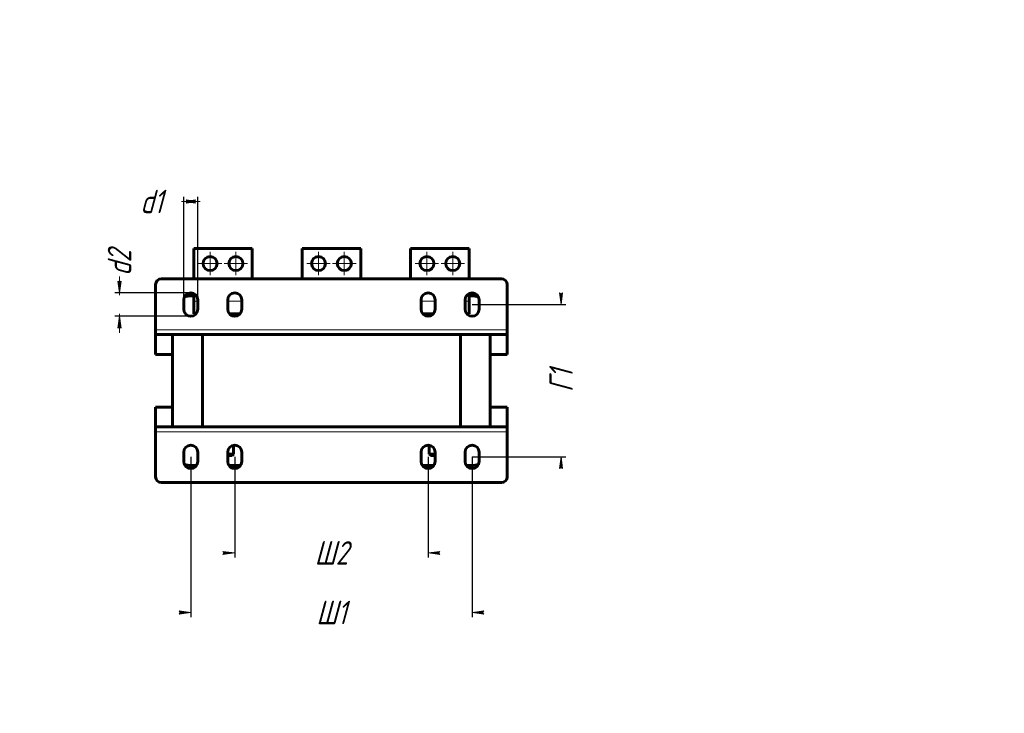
# Model space of a CAD drawing. Header units: millimetres. Extents: x 0 to 420, y 0 to 594.
# Tile 2 of 2: x 0 to 420, y 298 to 594. Entities that reach past the tile are written whole.
import ezdxf

# ---------------------------------------------------------------- set-up
doc = ezdxf.new("R2010")
doc.units = ezdxf.units.MM
for name, pattern in [('K5LT_AXLED', [19.5, 15, -1.5, 1.5, -1.5]), ('K5LT_BASIC', [0]), ('K5LT_THIN', [0])]:
    doc.linetypes.add(name, pattern=pattern)
doc.layers.add('Системный слой', color=7, linetype='Continuous')
doc.styles.add('KDIMTEXTSTYLE', font='GOST_AU.SHX', dxfattribs={"width": 0.96, "oblique": 15, "height": 5})
doc.dimstyles.new('KDIMSTYLE (0.50)', dxfattribs={"dimtxt": 5, "dimasz": 1, "dimexe": 2, "dimexo": 0, "dimgap": 1, "dimtad": 1, "dimlfac": 2, "dimtxsty": 'KDIMTEXTSTYLE', "dimsah": 1, "dimcen": 0, "dimdle": 1, "dimadec": 0, "dimazin": 0, "dimtfac": 0.667, "dimtmove": 0, "dimatfit": 3, "dimfxl": 1, "dimtvp": 1, "dimtolj": 1, "dimtzin": 0, "dimarcsym": 0})

# ---------------------------------------------------------------- blocks, each defined once
blk = doc.blocks.new('U30')
at = {"layer": 'Системный слой', "color": 150, "linetype": 'K5LT_BASIC', "lineweight": 60, "true_color": 0x0080ff}
for p, q in [((176.655125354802, 403.6520796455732), (171.7817281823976, 403.6520796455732)), ((192.7184267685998, 403.6520796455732), (190.5317281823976, 403.6520796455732))]:
    blk.add_line(p, q, dxfattribs=at)
blk = doc.blocks.new('U31')
at = {"layer": 'Системный слой', "color": 150, "linetype": 'K5LT_BASIC', "lineweight": 60, "true_color": 0x0080ff}
for p, q in [((74.21842676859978, 496.4020796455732), (74.21842676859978, 483.4020796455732)), ((74.21842676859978, 477.1292576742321), (74.21842676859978, 473.9020796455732))]:
    blk.add_line(p, q, dxfattribs=at)
blk = doc.blocks.new('U32')
at = {"layer": 'Системный слой', "color": 150, "linetype": 'K5LT_BASIC', "lineweight": 60, "true_color": 0x0080ff}
for p, q in [((191.7184267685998, 483.4020796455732), (191.7184267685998, 496.4020796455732)), ((191.7184267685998, 473.9020796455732), (191.7184267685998, 477.1292576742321))]:
    blk.add_line(p, q, dxfattribs=at)
blk = doc.blocks.new('U33')
at = {"layer": 'Системный слой', "color": 150, "linetype": 'K5LT_BASIC', "lineweight": 60, "true_color": 0x0080ff}
for p, q in [((65.2184267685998, 451.1520796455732), (57.96842676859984, 451.1520796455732)), ((207.9684267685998, 451.1520796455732), (200.7184267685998, 451.1520796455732))]:
    blk.add_line(p, q, dxfattribs=at)
blk = doc.blocks.new('U34')
at = {"layer": 'Системный слой', "color": 150, "linetype": 'K5LT_BASIC', "lineweight": 60, "true_color": 0x0080ff}
for p, q in [((57.96842676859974, 428.6520796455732), (65.21842676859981, 428.6520796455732)), ((200.7184267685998, 428.6520796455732), (207.9684267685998, 428.6520796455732))]:
    blk.add_line(p, q, dxfattribs=at)
blk = doc.blocks.new('U35')
at = {"layer": 'Системный слой', "color": 150, "linetype": 'K5LT_BASIC', "lineweight": 60, "true_color": 0x0080ff}
for p, q in [((75.40512535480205, 403.6520796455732), (73.2184267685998, 403.6520796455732)), ((94.15512535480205, 403.6520796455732), (89.28172818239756, 403.6520796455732))]:
    blk.add_line(p, q, dxfattribs=at)
blk = doc.blocks.new('U36')
at = {"layer": 'Системный слой', "color": 7, "linetype": 'K5LT_THIN', "lineweight": 18}
for p, q in [((57.96842676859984, 459.1520796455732), (65.2184267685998, 459.1520796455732)), ((200.7184267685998, 459.1520796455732), (207.9684267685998, 459.1520796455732))]:
    blk.add_line(p, q, dxfattribs=at)
blk = doc.blocks.new('U37')
at = {"layer": 'Системный слой', "color": 7, "linetype": 'K5LT_THIN', "lineweight": 18}
for p, q in [((65.2184267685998, 420.6520796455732), (57.96842676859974, 420.6520796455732)), ((207.9684267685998, 420.6520796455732), (200.7184267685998, 420.6520796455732))]:
    blk.add_line(p, q, dxfattribs=at)
blk = doc.blocks.new('U38')
at = {"layer": 'Системный слой', "color": 7, "linetype": 'K5LT_THIN', "lineweight": 18}
for p, q in [((74.21842676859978, 473.9020796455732), (75.96842676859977, 473.9020796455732)), ((88.71842676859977, 473.9020796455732), (94.71842676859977, 473.9020796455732))]:
    blk.add_line(p, q, dxfattribs=at)
blk = doc.blocks.new('U39')
at = {"layer": 'Системный слой', "color": 7, "linetype": 'K5LT_THIN', "lineweight": 18}
for p, q in [((171.2184267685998, 473.9020796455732), (177.2184267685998, 473.9020796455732)), ((189.9684267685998, 473.9020796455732), (191.7184267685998, 473.9020796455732))]:
    blk.add_line(p, q, dxfattribs=at)
blk = doc.blocks.new('U40')
at = {"layer": 'Системный слой', "color": 150, "linetype": 'K5LT_BASIC', "lineweight": 60, "true_color": 0x0080ff}
for p, q in [((75.20449474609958, 468.4020796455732), (74.21842676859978, 468.4020796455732)), ((93.95449474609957, 468.4020796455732), (89.48235879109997, 468.4020796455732))]:
    blk.add_line(p, q, dxfattribs=at)
blk = doc.blocks.new('U41')
at = {"layer": 'Системный слой', "color": 150, "linetype": 'K5LT_BASIC', "lineweight": 60, "true_color": 0x0080ff}
for p, q in [((176.4544947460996, 468.4020796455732), (171.9823587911, 468.4020796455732)), ((191.7184267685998, 468.4020796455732), (190.7323587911, 468.4020796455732))]:
    blk.add_line(p, q, dxfattribs=at)
blk = doc.blocks.new('KDIMARROW_01')
at = {"layer": 'Системный слой'}
blk.add_hatch(color=0, dxfattribs=at).paths.add_polyline_path([(-5, -0.6582624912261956), (0, 0), (-5, 0.658262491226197), (-4.5, 5.51091059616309e-16)])
at = {"layer": 'Системный слой', "color": 0, "linetype": 'K5LT_THIN', "lineweight": 18}
for p, q in [((-4.5, 5.51091059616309e-16), (-5, 0.658262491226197)), ((-5, 0.658262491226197), (0, 0)), ((0, 0), (-5, -0.6582624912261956)), ((-5, -0.6582624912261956), (-4.5, 5.51091059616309e-16)), ((0, 0), (-1, 0))]:
    blk.add_line(p, q, dxfattribs=at)
blk = doc.blocks.new('KDIMARROW_02')
at = {"layer": 'Системный слой'}
blk.add_hatch(color=0, dxfattribs=at).paths.add_polyline_path([(4.5, -5.51091059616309e-16), (5, 0.6582624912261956), (0, 0), (5, -0.658262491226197)])
at = {"layer": 'Системный слой', "color": 0, "linetype": 'K5LT_THIN', "lineweight": 18}
for p, q in [((0, 0), (-1, 0)), ((5, 0.6582624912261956), (0, 0)), ((0, 0), (5, -0.658262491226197)), ((0, 0), (7, -8.572527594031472e-16)), ((4.5, -5.51091059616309e-16), (5, 0.6582624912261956)), ((5, -0.658262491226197), (4.5, -5.51091059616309e-16))]:
    blk.add_line(p, q, dxfattribs=at)
blk = doc.blocks.new('U42')
at = {"layer": 'Системный слой', "color": 30, "linetype": 'K5LT_AXLED', "lineweight": 18, "true_color": 0xff8000}
for q in [(81.21842676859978, 494.9020796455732), (76.21842676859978, 489.9020796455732), (86.21842676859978, 489.9020796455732), (81.21842676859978, 484.9020796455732)]:
    blk.add_line((81.21842676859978, 489.9020796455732), q, dxfattribs=at)
blk = doc.blocks.new('U43')
at = {"layer": 'Системный слой', "color": 30, "linetype": 'K5LT_AXLED', "lineweight": 18, "true_color": 0xff8000}
for q in [(92.21842676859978, 494.9020796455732), (87.21842676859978, 489.9020796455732), (97.21842676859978, 489.9020796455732), (92.21842676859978, 484.9020796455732)]:
    blk.add_line((92.21842676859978, 489.9020796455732), q, dxfattribs=at)
blk = doc.blocks.new('U44')
at = {"layer": 'Системный слой', "color": 30, "linetype": 'K5LT_AXLED', "lineweight": 18, "true_color": 0xff8000}
for q in [(127.4684267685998, 494.9020796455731), (122.4684267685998, 489.9020796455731), (132.4684267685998, 489.9020796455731), (127.4684267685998, 484.9020796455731)]:
    blk.add_line((127.4684267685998, 489.9020796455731), q, dxfattribs=at)
blk = doc.blocks.new('U45')
at = {"layer": 'Системный слой', "color": 30, "linetype": 'K5LT_AXLED', "lineweight": 18, "true_color": 0xff8000}
for q in [(138.4684267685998, 494.9020796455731), (133.4684267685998, 489.9020796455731), (143.4684267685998, 489.9020796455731), (138.4684267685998, 484.9020796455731)]:
    blk.add_line((138.4684267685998, 489.9020796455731), q, dxfattribs=at)
blk = doc.blocks.new('U46')
at = {"layer": 'Системный слой', "color": 30, "linetype": 'K5LT_AXLED', "lineweight": 18, "true_color": 0xff8000}
for q in [(173.7184267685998, 494.9020796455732), (168.7184267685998, 489.9020796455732), (178.7184267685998, 489.9020796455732), (173.7184267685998, 484.9020796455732)]:
    blk.add_line((173.7184267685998, 489.9020796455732), q, dxfattribs=at)
blk = doc.blocks.new('U47')
at = {"layer": 'Системный слой', "color": 30, "linetype": 'K5LT_AXLED', "lineweight": 18, "true_color": 0xff8000}
for q in [(184.7184267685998, 494.9020796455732), (179.7184267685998, 489.9020796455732), (189.7184267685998, 489.9020796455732), (184.7184267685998, 484.9020796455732)]:
    blk.add_line((184.7184267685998, 489.9020796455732), q, dxfattribs=at)

msp = doc.modelspace()

# ---------------------------------------------------------------- linework, layer by layer
at = {"layer": 'Системный слой', "color": 150, "linetype": 'K5LT_BASIC', "lineweight": 60, "true_color": 0x0080ff}
for p, q in [((99.21842676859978, 496.4020796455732), (74.21842676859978, 496.4020796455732)), ((99.21842676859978, 483.4020796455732), (99.21842676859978, 496.4020796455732)), ((120.4684267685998, 496.4020796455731), (120.4684267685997, 483.4020796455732)), ((145.4684267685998, 496.4020796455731), (120.4684267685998, 496.4020796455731)), ((145.4684267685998, 483.4020796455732), (145.4684267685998, 496.4020796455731)), ((166.7184267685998, 496.4020796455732), (166.7184267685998, 483.4020796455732)), ((191.7184267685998, 496.4020796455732), (166.7184267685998, 496.4020796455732)), ((60.46842676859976, 483.4020796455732), (205.4684267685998, 483.4020796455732)), ((57.96842676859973, 461.6520796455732), (57.96842676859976, 480.9020796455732)), ((207.9684267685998, 480.9020796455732), (207.9684267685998, 461.6520796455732)), ((73.2184267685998, 476.1520796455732), (74.21842676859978, 476.1520796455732)), ((191.7184267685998, 476.1520796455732), (192.7184267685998, 476.1520796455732)), ((69.96842676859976, 470.4020796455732), (69.96842676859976, 474.4020796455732)), ((74.21842676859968, 473.9020796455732), (74.21842676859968, 468.4020796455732)), ((75.96842676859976, 474.4020796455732), (75.96842676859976, 470.4020796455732)), ((88.71842676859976, 470.4020796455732), (88.71842676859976, 474.4020796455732)), ((94.71842676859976, 474.4020796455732), (94.71842676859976, 470.4020796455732)), ((171.2184267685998, 470.4020796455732), (171.2184267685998, 474.4020796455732)), ((177.2184267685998, 474.4020796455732), (177.2184267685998, 470.4020796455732)), ((189.9684267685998, 470.4020796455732), (189.9684267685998, 474.4020796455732)), ((191.7184267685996, 468.4020796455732), (191.7184267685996, 473.9020796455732)), ((195.9684267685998, 474.4020796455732), (195.9684267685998, 470.4020796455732)), ((57.96842676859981, 459.6520796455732), (57.96842676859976, 461.6520796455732)), ((207.9684267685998, 459.6520796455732), (57.96842676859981, 459.6520796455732)), ((57.96842676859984, 459.1520796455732), (57.96842676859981, 459.6520796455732)), ((57.96842676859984, 451.1520796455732), (57.96842676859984, 459.1520796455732)), ((65.2184267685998, 420.1520796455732), (65.21842676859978, 459.6520796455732)), ((77.96842676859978, 420.1520796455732), (77.96842676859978, 459.6520796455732)), ((187.9684267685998, 420.1520796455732), (187.9684267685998, 459.6520796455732)), ((200.7184267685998, 459.6520796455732), (200.7184267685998, 420.1520796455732)), ((207.9684267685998, 461.6520796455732), (207.9684267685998, 459.6520796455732)), ((207.9684267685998, 459.6520796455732), (207.9684267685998, 459.1520796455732)), ((207.9684267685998, 459.1520796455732), (207.9684267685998, 451.1520796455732)), ((57.96842676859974, 420.6520796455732), (57.96842676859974, 428.6520796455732)), ((207.9684267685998, 428.6520796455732), (207.9684267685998, 420.6520796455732)), ((57.96842676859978, 420.1520796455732), (57.96842676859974, 420.6520796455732)), ((57.9684267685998, 418.1520796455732), (57.96842676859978, 420.1520796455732)), ((57.96842676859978, 420.1520796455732), (207.9684267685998, 420.1520796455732)), ((207.9684267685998, 420.6520796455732), (207.9684267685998, 420.1520796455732)), ((207.9684267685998, 420.1520796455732), (207.9684267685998, 418.1520796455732)), ((57.96842676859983, 398.9020796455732), (57.96842676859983, 418.1520796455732)), ((207.9684267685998, 418.1520796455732), (207.9684267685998, 398.9020796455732)), ((91.21842676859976, 412.360119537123), (91.21842676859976, 408.5770796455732)), ((174.7184267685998, 412.360119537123), (174.7184267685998, 408.5770796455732)), ((69.96842676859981, 405.4020796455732), (69.96842676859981, 409.4020796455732)), ((75.96842676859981, 409.4020796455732), (75.96842676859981, 405.4020796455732)), ((88.71842676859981, 405.4020796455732), (88.71842676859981, 409.4020796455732)), ((91.21842676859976, 408.5770796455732), (88.71842676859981, 408.5770796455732)), ((90.59342676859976, 407.9520796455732), (88.71842676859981, 407.9520796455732)), ((91.21842676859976, 408.5770796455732), (90.59342676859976, 407.9520796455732)), ((94.71842676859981, 409.4020796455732), (94.71842676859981, 405.4020796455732)), ((171.2184267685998, 405.4020796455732), (171.2184267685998, 409.4020796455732)), ((177.2184267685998, 408.5770796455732), (174.7184267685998, 408.5770796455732)), ((174.7184267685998, 408.5770796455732), (175.3434267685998, 407.9520796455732)), ((177.2184267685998, 407.9520796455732), (175.3434267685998, 407.9520796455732)), ((177.2184267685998, 409.4020796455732), (177.2184267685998, 405.4020796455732)), ((189.9684267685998, 405.4020796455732), (189.9684267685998, 409.4020796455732)), ((195.9684267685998, 409.4020796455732), (195.9684267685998, 405.4020796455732)), ((205.4684267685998, 396.4020796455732), (60.46842676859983, 396.4020796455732))]:
    msp.add_line(p, q, dxfattribs=at)
at = {"layer": 'Системный слой', "color": 7, "linetype": 'K5LT_THIN', "lineweight": 18}
for p, q in [((57.96842676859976, 461.6520796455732), (207.9684267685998, 461.6520796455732)), ((207.9684267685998, 418.1520796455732), (57.9684267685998, 418.1520796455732)), ((90.88013559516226, 412.2825775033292), (90.88013559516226, 408.5770796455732)), ((175.0567179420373, 412.2825775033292), (175.0567179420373, 408.5770796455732)), ((90.88013559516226, 408.5770796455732), (90.88013559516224, 408.2387884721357)), ((175.0567179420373, 408.5770796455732), (175.056717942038, 408.2387884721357))]:
    msp.add_line(p, q, dxfattribs=at)
at = {"layer": 'Системный слой', "color": 150, "linetype": 'K5LT_BASIC', "lineweight": 60, "true_color": 0x0080ff}
for centre in [(81.21842676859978, 489.9020796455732), (92.21842676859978, 489.9020796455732), (127.4684267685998, 489.9020796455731), (138.4684267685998, 489.9020796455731), (173.7184267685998, 489.9020796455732), (184.7184267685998, 489.9020796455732)]:
    msp.add_circle(centre, 3, dxfattribs=at)
for centre, radius, start, end in [((60.46842676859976, 480.9020796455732), 2.5, 90, 180), ((205.4684267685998, 480.9020796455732), 2.5, 0, 90), ((72.96842676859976, 474.4020796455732), 3, 0, 180), ((73.2184267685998, 468.1520796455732), 8, 90, 112.1552686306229), ((91.71842676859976, 474.4020796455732), 3, 0, 180), ((174.2184267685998, 474.4020796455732), 3, 0, 180), ((192.9684267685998, 474.4020796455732), 3, 0, 180), ((192.7184267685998, 468.1520796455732), 8, 67.84473136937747, 90), ((72.96842676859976, 470.4020796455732), 3, 180, 0), ((91.71842676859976, 470.4020796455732), 3, 180, 0), ((174.2184267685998, 470.4020796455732), 3, 180, 0), ((192.9684267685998, 470.4020796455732), 3, 180, 0), ((72.96842676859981, 409.4020796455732), 3, 0, 180), ((91.71842676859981, 409.4020796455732), 3, 0, 180), ((174.2184267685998, 409.4020796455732), 3, 0, 180), ((192.9684267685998, 409.4020796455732), 3, 0, 180), ((72.96842676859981, 405.4020796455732), 3, 180, 0), ((73.2184267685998, 411.6520796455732), 8, 247.8447313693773, 270), ((91.71842676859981, 405.4020796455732), 3, 180, 0), ((174.2184267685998, 405.4020796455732), 3, 180, 0), ((192.9684267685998, 405.4020796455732), 3, 180, 0), ((192.7184267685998, 411.6520796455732), 8, 270, 292.1552686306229), ((60.46842676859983, 398.9020796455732), 2.5, 180, 270), ((205.4684267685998, 398.9020796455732), 2.5, 270, 0)]:
    msp.add_arc(centre, radius, start, end, dxfattribs=at)

# ---------------------------------------------------------------- block references
at = {"layer": 'Системный слой'}
for name in ['U31', 'U32', 'U42', 'U43', 'U44', 'U45', 'U46', 'U47', 'U38', 'U39', 'U40', 'U41', 'U36', 'U33', 'U34', 'U37', 'U35', 'U30']:
    msp.add_blockref(name, (0, 0), dxfattribs=at)

# ---------------------------------------------------------------- dimensions: what is measured, and where the dimension line sits
at = {"layer": 'Системный слой', "color": 7}
for base, p1, p2, location, text, override in [((69.96842676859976, 516.4020796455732), (75.96842676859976, 472.4020796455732), (69.96842676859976, 472.4020796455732), (56.25363547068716, 516.4020796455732), '\\H10.0;\\W0.965;\\Q15;\\H10.0;\\W0.965;\\Q15;\\Q15;d1', {"dimexo": 0, "dimblk1": 'KDIMARROW_02', "dimblk2": 'KDIMARROW_02', "dimse1": 0, "dimse2": 0, "dimclrt": 7, "dimtolj": 1}), ((72.96842676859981, 340.9702331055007), (192.9684267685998, 407.4020796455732), (72.96842676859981, 407.4020796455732), (132.9684267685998, 340.9702331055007), '\\H10.0;\\W0.965;\\Q15;\\H10.0;\\W0.965;\\Q15;\\Q15;Ш1', {"dimexo": 0, "dimblk1": 'KDIMARROW_01', "dimblk2": 'KDIMARROW_01', "dimse1": 0, "dimse2": 0, "dimclrt": 7, "dimtolj": 1}), ((91.71842676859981, 366.4020796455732), (174.2184267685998, 407.4020796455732), (91.71842676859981, 407.4020796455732), (132.9684267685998, 366.4020796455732), '\\H10.0;\\W0.965;\\Q15;\\H10.0;\\W0.965;\\Q15;\\Q15;Ш2', {"dimexo": 0, "dimblk1": 'KDIMARROW_01', "dimblk2": 'KDIMARROW_01', "dimse1": 0, "dimse2": 0, "dimclrt": 7, "dimtolj": 1})]:
    msp.add_linear_dim(base=base, p1=p1, p2=p2, location=location, text=text, dimstyle='KDIMSTYLE (0.50)', override=override, dxfattribs=at).render()
for base, p1, p2, location, text, override in [((42.58437464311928, 477.4020796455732), (72.96842676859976, 467.4020796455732), (72.96842676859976, 477.4020796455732), (42.58437464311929, 490.1752043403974), '\\H10.0;\\W0.965;\\Q15;\\H10.0;\\W0.965;\\Q15;\\Q15;d2', {"dimexo": 0, "dimblk1": 'KDIMARROW_02', "dimblk2": 'KDIMARROW_02', "dimse1": 0, "dimse2": 0, "dimclrt": 7, "dimtolj": 1}), ((230.9341263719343, 407.4020796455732), (192.9684267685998, 472.4020796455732), (192.9684267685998, 407.4020796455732), (230.9341263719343, 439.9020796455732), '\\H10.0;\\W0.965;\\Q15;\\H10.0;\\W0.965;\\Q15;\\Q15;Г1', {"dimexo": 0, "dimblk1": 'KDIMARROW_01', "dimblk2": 'KDIMARROW_01', "dimse1": 0, "dimse2": 0, "dimclrt": 7, "dimtolj": 1})]:
    msp.add_linear_dim(base=base, p1=p1, p2=p2, angle=90, location=location, text=text, dimstyle='KDIMSTYLE (0.50)', override=override, dxfattribs=at).render()

doc.saveas('drawing.dxf')
